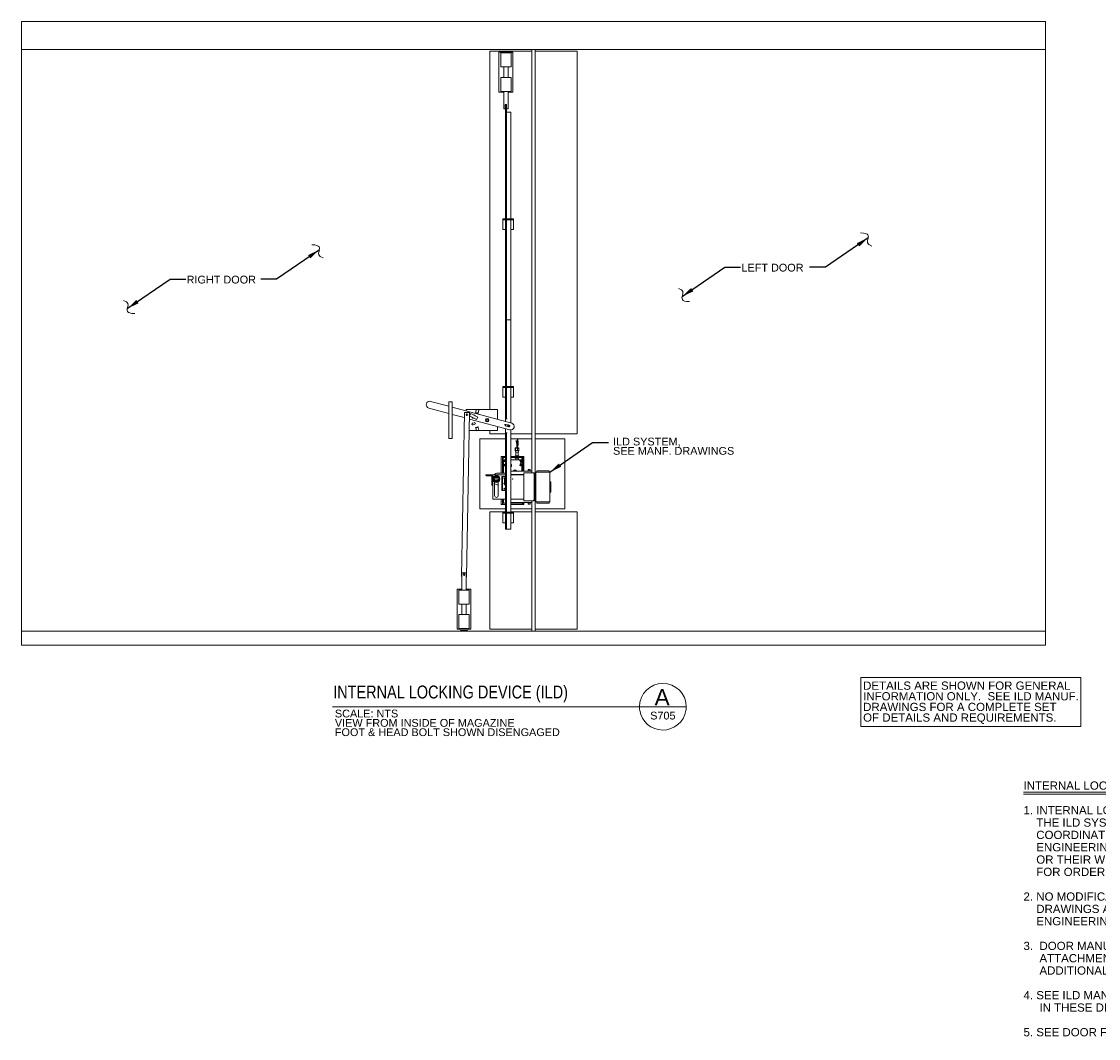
# Paper-space layout 'Layout1' of a CAD drawing. Header units: inches. Extents: x 5.5 to 32.4, y 1.5 to 19.6.
# Tile 1 of 6: x 5.5 to 21.9, y 4.2 to 19.6. Entities that reach past the tile are written whole.
import ezdxf

# ---------------------------------------------------------------- set-up
doc = ezdxf.new("R2010")
doc.units = ezdxf.units.IN
doc.header["$MEASUREMENT"] = 0
doc.layers.add('G-ANN-TTLB', color=7, linetype='Continuous', lineweight=0)
doc.layers.add('G-ANNO-TEXT', color=7, linetype='Continuous', lineweight=0)
doc.styles.add("1 1 2 1'-0", font='arial.ttf', dxfattribs={"height": 1})
doc.styles.add("1 1 2 1'-0_0", font='arial.ttf')
doc.styles.add("3 4 1'-0", font='arial.ttf', dxfattribs={"height": 2})
doc.styles.add('Style-Arial', font='arial.ttf')
doc.styles.add('SUBTITLE 4.7625', font='romans.shx', dxfattribs={"width": 0.8, "height": 187.5})
doc.styles.add('TITLE20', font='simplex.shx', dxfattribs={"height": 5000})
doc.dimstyles.new("1 1 2 1'-0", dxfattribs={"dimtxt": 1, "dimasz": 1.5, "dimexe": 0.5, "dimexo": 0.5, "dimgap": 0.5, "dimtad": 1, "dimdec": 4, "dimzin": 15, "dimdsep": 46, "dimlunit": 4, "dimtxsty": "1 1 2 1'-0", "dimblk": '_Oblique_0.3', "dimcen": 0.09, "dimadec": 4, "dimazin": 3, "dimtfac": 1, "dimtdec": 4, "dimtofl": 0, "dimtmove": 0, "dimatfit": 3, "dimfxl": 1, "dimfrac": 2, "dimtolj": 1, "dimtzin": 15, "dimarcsym": 0})

# ---------------------------------------------------------------- blocks, each defined once
blk = doc.blocks.new('_Oblique_0.3')
at = {"color": 0, "linetype": 'ByBlock', "lineweight": -2}
for p, q in [((0, 0), (-1, 0)), ((0.5, 0.167), (-0.5, -0.167))]:
    blk.add_line(p, q, dxfattribs=at)

psp = doc.layouts.get("Layout1")

# ---------------------------------------------------------------- linework, layer by layer
at = {"layer": 'G-ANN-TTLB', "color": 7, "linetype": 'Continuous', "lineweight": 13}
psp.add_line((10.21, 9.208), (15.587, 9.208), dxfattribs=at)
at = {"layer": 'G-ANN-TTLB', "color": 7, "linetype": 'Continuous', "lineweight": 0}
for start, end in [(0, 180), (180, 188.8692), (350.5695, 0), (188.8692, 350.5695)]:
    psp.add_arc((15.232, 9.208), 0.355, start, end, dxfattribs=at)
at = {"layer": 'G-ANNO-TEXT', "color": 7, "linetype": 'Continuous'}
for p, q in [((5.482, 19.629), (21.048, 19.629)), ((5.482, 19.589), (5.482, 19.629)), ((5.482, 19.242), (5.482, 19.589)), ((21.048, 19.589), (21.048, 19.629)), ((21.048, 19.242), (21.048, 19.589)), ((5.482, 19.204), (5.482, 19.242)), ((5.482, 19.204), (21.048, 19.204)), ((5.482, 10.359), (5.482, 19.204)), ((12.601, 19.178), (12.601, 13.726)), ((13.238, 19.178), (12.601, 19.178)), ((12.74, 19.164), (12.74, 18.553)), ((12.953, 19.164), (12.74, 19.164)), ((12.953, 18.553), (12.953, 19.164)), ((13.238, 19.204), (13.238, 19.178)), ((13.238, 13.36), (13.238, 19.178)), ((13.291, 19.178), (13.291, 19.204)), ((13.291, 19.178), (13.291, 13.36)), ((13.929, 19.178), (13.291, 19.178)), ((13.929, 13.36), (13.929, 19.178)), ((21.048, 19.204), (21.048, 19.242)), ((21.048, 19.204), (21.048, 10.359)), ((12.767, 19.117), (12.767, 19.151)), ((12.767, 19.151), (12.926, 19.151)), ((12.767, 18.972), (12.767, 19.117)), ((12.83, 19.152), (12.828, 19.151)), ((12.83, 19.152), (12.847, 19.152)), ((12.847, 19.152), (12.863, 19.152)), ((12.865, 19.151), (12.863, 19.152)), ((12.926, 19.117), (12.926, 19.151)), ((12.926, 18.972), (12.926, 19.117)), ((12.767, 18.938), (12.767, 18.972)), ((12.767, 18.938), (12.926, 18.938)), ((12.813, 18.938), (12.813, 18.779)), ((12.88, 18.779), (12.88, 18.938)), ((12.926, 18.938), (12.926, 18.972)), ((12.767, 18.746), (12.767, 18.779)), ((12.767, 18.779), (12.926, 18.779)), ((12.767, 18.6), (12.767, 18.746)), ((12.926, 18.746), (12.926, 18.779)), ((12.926, 18.6), (12.926, 18.746)), ((12.74, 18.553), (12.813, 18.553)), ((12.767, 18.567), (12.767, 18.6)), ((12.767, 18.567), (12.926, 18.567)), ((12.813, 18.567), (12.813, 18.337)), ((12.88, 18.337), (12.88, 18.567)), ((12.88, 18.553), (12.953, 18.553)), ((12.926, 18.567), (12.926, 18.6)), ((12.836, 18.369), (12.856, 18.369)), ((12.836, 18.302), (12.836, 18.369)), ((12.84, 18.359), (12.84, 16.628)), ((12.84, 18.359), (12.843, 18.359)), ((12.843, 18.359), (12.853, 18.359)), ((12.853, 18.359), (12.853, 16.628)), ((12.856, 18.369), (12.856, 18.302)), ((12.813, 18.314), (12.813, 18.302)), ((12.836, 18.302), (12.813, 18.302)), ((12.815, 18.326), (12.815, 18.327)), ((12.815, 18.325), (12.815, 18.326)), ((12.863, 18.253), (12.853, 18.253)), ((12.88, 18.302), (12.856, 18.302)), ((12.909, 18.253), (12.863, 18.253)), ((12.878, 18.327), (12.878, 18.326)), ((12.878, 18.326), (12.878, 18.325)), ((12.88, 18.302), (12.88, 18.314)), ((12.919, 18.253), (12.909, 18.253)), ((12.919, 18.253), (12.919, 16.628)), ((12.8, 16.628), (12.8, 16.624)), ((12.959, 16.628), (12.8, 16.628)), ((12.8, 16.624), (12.8, 16.614)), ((12.8, 16.614), (12.8, 16.604)), ((12.959, 16.614), (12.8, 16.614)), ((12.8, 16.604), (12.8, 16.478)), ((12.84, 16.614), (12.84, 14.078)), ((12.853, 16.614), (12.853, 14.078)), ((12.919, 16.614), (12.919, 14.078)), ((12.959, 16.628), (12.959, 16.624)), ((12.959, 16.624), (12.959, 16.614)), ((12.959, 16.614), (12.959, 16.604)), ((12.959, 16.604), (12.959, 16.478)), ((12.8, 16.478), (12.8, 16.468)), ((12.84, 16.468), (12.8, 16.468)), ((12.959, 16.468), (12.919, 16.468)), ((12.959, 16.478), (12.959, 16.468)), ((12.863, 15.094), (12.909, 15.094)), ((12.8, 14.078), (12.8, 14.074)), ((12.959, 14.078), (12.8, 14.078)), ((12.8, 14.074), (12.8, 14.064)), ((12.8, 14.064), (12.8, 14.054)), ((12.959, 14.064), (12.8, 14.064)), ((12.8, 14.054), (12.8, 13.928)), ((12.8, 13.928), (12.8, 13.918)), ((12.84, 13.918), (12.8, 13.918)), ((12.84, 14.064), (12.84, 13.587)), ((12.853, 14.064), (12.853, 13.587)), ((12.919, 14.064), (12.919, 13.525)), ((12.959, 13.918), (12.919, 13.918)), ((12.959, 14.078), (12.959, 14.074)), ((12.959, 14.074), (12.959, 14.064)), ((12.959, 14.064), (12.959, 14.054)), ((12.959, 14.054), (12.959, 13.928)), ((12.959, 13.928), (12.959, 13.918)), ((11.976, 13.778), (11.702, 13.851)), ((11.976, 13.845), (11.976, 13.779)), ((12.029, 13.845), (11.976, 13.845)), ((11.976, 13.779), (11.976, 13.354)), ((12.029, 13.845), (12.029, 13.779)), ((12.029, 13.779), (12.029, 13.354)), ((12.934, 13.521), (12.029, 13.764)), ((11.675, 13.749), (11.976, 13.668)), ((12.029, 13.654), (12.212, 13.605)), ((12.214, 13.683), (12.169, 11.186)), ((12.214, 13.683), (12.293, 13.681)), ((12.397, 13.726), (12.242, 13.726)), ((12.242, 13.726), (12.242, 13.707)), ((12.242, 13.653), (12.242, 13.644)), ((12.293, 13.681), (12.248, 11.185)), ((12.312, 13.667), (12.293, 13.632)), ((12.293, 13.632), (12.399, 13.575)), ((12.417, 13.61), (12.312, 13.667)), ((12.384, 13.675), (12.387, 13.688)), ((12.389, 13.674), (12.384, 13.675)), ((12.387, 13.688), (12.391, 13.701)), ((12.387, 13.688), (12.392, 13.687)), ((12.389, 13.674), (12.417, 13.667)), ((12.397, 13.727), (12.391, 13.701)), ((12.42, 13.679), (12.392, 13.687)), ((12.436, 13.716), (12.397, 13.727)), ((12.399, 13.575), (12.417, 13.61)), ((12.72, 13.726), (12.402, 13.726)), ((12.422, 13.665), (12.417, 13.667)), ((12.42, 13.679), (12.426, 13.678)), ((12.426, 13.678), (12.422, 13.665)), ((12.429, 13.691), (12.426, 13.678)), ((12.429, 13.691), (12.436, 13.716)), ((12.72, 13.578), (12.72, 13.726)), ((12.291, 13.583), (12.906, 13.419)), ((12.365, 13.528), (12.339, 13.521)), ((12.346, 13.494), (12.372, 13.501)), ((12.384, 13.457), (12.422, 13.467)), ((12.387, 13.444), (12.384, 13.457)), ((12.426, 13.454), (12.387, 13.444)), ((12.397, 13.406), (12.387, 13.444)), ((12.422, 13.467), (12.426, 13.454)), ((12.426, 13.454), (12.436, 13.416)), ((12.72, 13.407), (12.72, 13.468)), ((12.84, 13.587), (12.84, 13.546)), ((12.843, 13.587), (12.84, 13.587)), ((12.84, 13.502), (12.84, 13.479)), ((12.84, 13.479), (12.891, 13.466)), ((12.84, 13.436), (12.84, 13.375)), ((12.843, 13.587), (12.853, 13.587)), ((12.897, 13.488), (12.846, 13.502)), ((12.853, 13.587), (12.863, 13.587)), ((11.976, 13.287), (11.976, 13.354)), ((12.029, 13.287), (11.976, 13.287)), ((12.029, 13.287), (12.029, 13.354)), ((12.288, 13.407), (12.397, 13.407)), ((12.436, 13.416), (12.397, 13.406)), ((12.402, 13.407), (12.72, 13.407)), ((12.448, 13.281), (12.448, 12.218)), ((12.84, 13.281), (12.448, 13.281)), ((12.601, 13.407), (12.601, 13.36)), ((12.601, 13.36), (12.84, 13.36)), ((12.84, 13.375), (12.84, 12.165)), ((12.84, 13.375), (12.843, 13.375)), ((12.853, 13.375), (12.843, 13.375)), ((12.853, 13.375), (12.853, 12.165)), ((12.863, 13.375), (12.853, 13.375)), ((12.919, 13.417), (12.919, 12.165)), ((12.919, 13.36), (13.238, 13.36)), ((13.238, 13.281), (12.919, 13.281)), ((13.023, 13.279), (13.023, 13.281)), ((13.238, 13.36), (13.238, 13.281)), ((13.238, 12.792), (13.238, 13.281)), ((13.291, 13.36), (13.929, 13.36)), ((13.291, 13.281), (13.291, 13.36)), ((13.291, 13.281), (13.291, 12.218)), ((13.743, 13.281), (13.291, 13.281)), ((13.743, 12.218), (13.743, 13.281)), ((12.985, 13.141), (12.985, 13.107)), ((12.985, 13.141), (12.991, 13.141)), ((12.985, 13.107), (12.991, 13.107)), ((12.989, 13.143), (13.04, 13.143)), ((12.989, 13.143), (12.989, 13.141)), ((12.989, 13.107), (12.989, 13.104)), ((12.989, 13.104), (13.04, 13.104)), ((12.989, 13.104), (12.998, 13.078)), ((12.991, 13.141), (12.991, 13.107)), ((12.991, 13.141), (13.02, 13.141)), ((12.991, 13.107), (13.02, 13.107)), ((13.02, 13.141), (13.044, 13.141)), ((13.02, 13.141), (13.02, 13.107)), ((13.02, 13.107), (13.044, 13.107)), ((13.031, 13.078), (13.04, 13.104)), ((13.04, 13.141), (13.04, 13.143)), ((13.04, 13.104), (13.04, 13.107)), ((13.044, 13.141), (13.044, 13.107)), ((12.775, 13.016), (12.775, 12.76)), ((12.795, 13.016), (12.775, 13.016)), ((12.795, 13.016), (12.805, 13.016)), ((12.795, 13.006), (12.795, 13.016)), ((12.805, 13.016), (12.795, 13.006)), ((12.795, 13.006), (12.795, 12.996)), ((12.795, 12.996), (12.84, 12.996)), ((12.795, 12.76), (12.795, 12.996)), ((12.805, 13.016), (12.84, 13.016)), ((12.805, 12.996), (12.805, 12.76)), ((12.808, 12.949), (12.808, 12.76)), ((12.821, 12.951), (12.819, 12.945)), ((12.819, 12.945), (12.822, 12.941)), ((12.84, 12.963), (12.821, 12.963)), ((12.827, 12.951), (12.821, 12.951)), ((12.822, 12.941), (12.828, 12.941)), ((12.831, 12.947), (12.827, 12.951)), ((12.828, 12.941), (12.831, 12.947)), ((12.919, 13.016), (13.09, 13.016)), ((12.919, 12.996), (13.101, 12.996)), ((13.074, 12.963), (12.919, 12.963)), ((12.988, 13.022), (12.988, 13.018)), ((12.988, 12.995), (12.988, 12.991)), ((12.99, 13.023), (13.002, 13.023)), ((13.002, 12.99), (12.99, 12.99)), ((12.998, 13.078), (12.998, 13.023)), ((12.998, 13.078), (13.031, 13.078)), ((12.998, 12.99), (12.998, 12.963)), ((13.001, 13.022), (13.001, 13.018)), ((13.001, 12.995), (13.001, 12.991)), ((13.002, 13.023), (13.027, 13.023)), ((13.027, 12.99), (13.002, 12.99)), ((13.027, 13.023), (13.039, 13.023)), ((13.039, 12.99), (13.027, 12.99)), ((13.028, 13.022), (13.028, 13.018)), ((13.028, 12.995), (13.028, 12.991)), ((13.031, 13.023), (13.031, 13.078)), ((13.031, 12.963), (13.031, 12.99)), ((13.041, 13.022), (13.041, 13.018)), ((13.041, 12.995), (13.041, 12.991)), ((13.069, 12.952), (13.065, 12.947)), ((13.065, 12.947), (13.066, 12.942)), ((13.066, 12.942), (13.072, 12.941)), ((13.074, 12.95), (13.069, 12.952)), ((13.072, 12.941), (13.076, 12.945)), ((13.076, 12.945), (13.074, 12.95)), ((13.087, 12.792), (13.087, 12.949)), ((13.09, 13.016), (13.101, 13.016)), ((13.101, 13.006), (13.09, 13.016)), ((13.09, 12.792), (13.09, 12.996)), ((13.101, 13.016), (13.101, 12.792)), ((13.12, 13.016), (13.101, 13.016)), ((13.12, 12.792), (13.12, 13.016)), ((12.821, 12.888), (12.819, 12.882)), ((12.819, 12.882), (12.823, 12.878)), ((12.827, 12.888), (12.821, 12.888)), ((12.823, 12.878), (12.828, 12.878)), ((12.83, 12.884), (12.827, 12.888)), ((12.828, 12.878), (12.83, 12.884)), ((12.919, 12.792), (13.241, 12.792)), ((13.067, 12.888), (13.065, 12.882)), ((13.065, 12.882), (13.068, 12.878)), ((13.073, 12.888), (13.067, 12.888)), ((13.068, 12.878), (13.074, 12.878)), ((13.076, 12.884), (13.073, 12.888)), ((13.074, 12.878), (13.076, 12.884)), ((13.182, 12.797), (13.182, 12.792)), ((13.218, 12.797), (13.182, 12.797)), ((13.187, 12.817), (13.185, 12.816)), ((13.185, 12.816), (13.185, 12.797)), ((13.215, 12.816), (13.185, 12.816)), ((13.214, 12.817), (13.187, 12.817)), ((13.215, 12.816), (13.214, 12.817)), ((13.215, 12.797), (13.215, 12.816)), ((13.218, 12.792), (13.218, 12.797)), ((13.218, 12.792), (13.218, 12.797)), ((13.241, 12.792), (13.241, 12.766)), ((13.302, 12.776), (13.302, 12.325)), ((13.316, 12.776), (13.302, 12.776)), ((13.502, 12.796), (13.316, 12.796)), ((13.316, 12.776), (13.316, 12.796)), ((13.502, 12.776), (13.316, 12.776)), ((13.502, 12.776), (13.502, 12.796)), ((13.515, 12.776), (13.502, 12.776)), ((13.515, 12.325), (13.515, 12.776)), ((12.541, 12.731), (12.541, 12.735)), ((12.541, 12.735), (12.648, 12.735)), ((12.624, 12.721), (12.551, 12.721)), ((12.634, 12.585), (12.634, 12.711)), ((12.648, 12.735), (12.84, 12.735)), ((12.648, 12.735), (12.648, 12.575)), ((12.666, 12.688), (12.656, 12.669)), ((12.656, 12.669), (12.667, 12.651)), ((12.668, 12.691), (12.666, 12.688)), ((12.667, 12.651), (12.669, 12.648)), ((12.678, 12.71), (12.668, 12.691)), ((12.669, 12.648), (12.68, 12.63)), ((12.675, 12.625), (12.675, 12.419)), ((12.699, 12.71), (12.678, 12.71)), ((12.68, 12.63), (12.701, 12.631)), ((12.703, 12.71), (12.699, 12.71)), ((12.701, 12.631), (12.705, 12.631)), ((12.724, 12.711), (12.703, 12.71)), ((12.705, 12.631), (12.726, 12.631)), ((12.735, 12.693), (12.724, 12.711)), ((12.725, 12.76), (12.84, 12.76)), ((12.726, 12.631), (12.736, 12.65)), ((12.73, 12.419), (12.73, 12.625)), ((12.737, 12.69), (12.735, 12.693)), ((12.736, 12.65), (12.738, 12.653)), ((12.748, 12.672), (12.737, 12.69)), ((12.738, 12.653), (12.748, 12.672)), ((12.783, 12.71), (12.783, 12.498)), ((12.783, 12.71), (12.786, 12.71)), ((12.786, 12.71), (12.796, 12.71)), ((12.796, 12.71), (12.796, 12.498)), ((12.796, 12.71), (12.806, 12.71)), ((12.806, 12.71), (12.84, 12.71)), ((12.826, 12.69), (12.84, 12.691)), ((12.826, 12.584), (12.826, 12.69)), ((13.117, 12.739), (12.919, 12.739)), ((12.919, 12.735), (13.117, 12.735)), ((13.087, 12.735), (13.087, 12.739)), ((13.101, 12.739), (13.101, 12.735)), ((13.117, 12.753), (13.117, 12.766)), ((13.117, 12.766), (13.277, 12.766)), ((13.117, 12.753), (13.117, 12.354)), ((13.277, 12.766), (13.263, 12.753)), ((13.277, 12.766), (13.277, 12.341)), ((13.515, 12.63), (13.515, 12.471)), ((13.515, 12.63), (13.528, 12.63)), ((13.528, 12.63), (13.528, 12.471)), ((12.648, 12.575), (12.644, 12.575)), ((12.648, 12.575), (12.648, 12.381)), ((12.73, 12.581), (12.725, 12.581)), ((12.783, 12.498), (12.786, 12.498)), ((12.786, 12.498), (12.796, 12.498)), ((12.796, 12.498), (12.806, 12.498)), ((12.806, 12.498), (12.84, 12.498)), ((12.826, 12.584), (12.84, 12.584)), ((13.515, 12.471), (13.528, 12.471)), ((12.648, 12.367), (12.648, 12.381)), ((12.84, 12.367), (12.648, 12.367)), ((12.775, 12.367), (12.775, 12.286)), ((12.775, 12.286), (12.795, 12.286)), ((12.795, 12.306), (12.795, 12.367)), ((12.795, 12.306), (12.84, 12.306)), ((12.795, 12.306), (12.795, 12.296)), ((12.795, 12.286), (12.795, 12.296)), ((12.795, 12.296), (12.805, 12.286)), ((12.805, 12.286), (12.795, 12.286)), ((12.805, 12.286), (12.84, 12.286)), ((12.808, 12.306), (12.808, 12.367)), ((13.117, 12.367), (12.919, 12.367)), ((12.919, 12.314), (13.241, 12.314)), ((12.919, 12.306), (13.101, 12.306)), ((12.919, 12.286), (13.09, 12.286)), ((13.047, 12.306), (13.047, 12.314)), ((13.087, 12.306), (13.087, 12.314)), ((13.09, 12.286), (13.101, 12.296)), ((13.101, 12.286), (13.09, 12.286)), ((13.101, 12.314), (13.101, 12.286)), ((13.101, 12.286), (13.12, 12.286)), ((13.117, 12.341), (13.117, 12.354)), ((13.277, 12.341), (13.117, 12.341)), ((13.12, 12.286), (13.12, 12.314)), ((13.182, 12.314), (13.182, 12.309)), ((13.218, 12.309), (13.182, 12.309)), ((13.185, 12.309), (13.185, 12.291)), ((13.185, 12.291), (13.187, 12.289)), ((13.185, 12.291), (13.202, 12.291)), ((13.187, 12.289), (13.201, 12.289)), ((13.201, 12.289), (13.214, 12.289)), ((13.202, 12.291), (13.215, 12.291)), ((13.214, 12.289), (13.215, 12.291)), ((13.215, 12.291), (13.215, 12.309)), ((13.218, 12.309), (13.218, 12.314)), ((13.218, 12.309), (13.218, 12.314)), ((13.238, 12.218), (13.238, 12.314)), ((13.241, 12.314), (13.241, 12.341)), ((13.277, 12.341), (13.263, 12.354)), ((13.302, 12.325), (13.316, 12.325)), ((13.502, 12.325), (13.316, 12.325)), ((13.316, 12.325), (13.316, 12.305)), ((13.502, 12.305), (13.316, 12.305)), ((13.502, 12.325), (13.515, 12.325)), ((13.502, 12.325), (13.502, 12.305)), ((12.448, 12.218), (12.84, 12.218)), ((12.601, 12.172), (12.601, 10.385)), ((12.84, 12.172), (12.601, 12.172)), ((12.8, 12.165), (12.8, 12.162)), ((12.959, 12.165), (12.8, 12.165)), ((12.8, 12.162), (12.8, 12.152)), ((12.8, 12.152), (12.8, 12.142)), ((12.959, 12.152), (12.8, 12.152)), ((12.8, 12.142), (12.8, 12.016)), ((12.84, 12.152), (12.84, 11.907)), ((12.853, 12.152), (12.853, 11.907)), ((12.919, 12.218), (13.238, 12.218)), ((13.238, 12.172), (12.919, 12.172)), ((12.919, 12.152), (12.919, 11.907)), ((12.959, 12.165), (12.959, 12.162)), ((12.959, 12.162), (12.959, 12.152)), ((12.959, 12.152), (12.959, 12.142)), ((12.959, 12.142), (12.959, 12.016)), ((13.238, 12.218), (13.238, 12.172)), ((13.238, 10.385), (13.238, 12.172)), ((13.291, 12.218), (13.743, 12.218)), ((13.291, 12.172), (13.291, 12.218)), ((13.929, 12.172), (13.291, 12.172)), ((13.291, 12.172), (13.291, 10.385)), ((13.929, 10.385), (13.929, 12.172)), ((12.8, 12.016), (12.8, 12.006)), ((12.84, 12.006), (12.8, 12.006)), ((12.959, 12.006), (12.919, 12.006)), ((12.959, 12.016), (12.959, 12.006)), ((12.84, 11.907), (12.843, 11.907)), ((12.843, 11.907), (12.853, 11.907)), ((12.853, 11.907), (12.863, 11.907)), ((12.863, 11.907), (12.909, 11.907)), ((12.909, 11.907), (12.919, 11.907)), ((12.169, 11.186), (12.177, 11.186)), ((12.177, 11.176), (12.176, 11.176)), ((12.176, 11.176), (12.176, 10.983)), ((12.177, 11.242), (12.177, 11.176)), ((12.177, 11.242), (12.241, 11.242)), ((12.177, 11.176), (12.177, 11.186)), ((12.241, 11.176), (12.241, 11.242)), ((12.241, 11.185), (12.241, 11.176)), ((12.241, 11.185), (12.248, 11.185)), ((12.242, 11.176), (12.241, 11.176)), ((12.242, 10.983), (12.242, 11.176)), ((12.103, 10.996), (12.103, 10.385)), ((12.176, 10.996), (12.103, 10.996)), ((12.129, 10.95), (12.129, 10.983)), ((12.129, 10.983), (12.289, 10.983)), ((12.315, 10.996), (12.242, 10.996)), ((12.289, 10.95), (12.289, 10.983)), ((12.315, 10.385), (12.315, 10.996)), ((12.129, 10.804), (12.129, 10.95)), ((12.289, 10.804), (12.289, 10.95)), ((12.129, 10.77), (12.129, 10.804)), ((12.129, 10.77), (12.289, 10.77)), ((12.176, 10.77), (12.176, 10.611)), ((12.242, 10.611), (12.242, 10.77)), ((12.289, 10.77), (12.289, 10.804)), ((12.129, 10.578), (12.129, 10.611)), ((12.129, 10.611), (12.289, 10.611)), ((12.129, 10.432), (12.129, 10.578)), ((12.289, 10.578), (12.289, 10.611)), ((12.289, 10.432), (12.289, 10.578)), ((5.482, 10.359), (21.048, 10.359)), ((5.482, 10.319), (5.482, 10.359)), ((5.482, 10.184), (5.482, 10.319)), ((12.103, 10.385), (12.315, 10.385)), ((12.129, 10.399), (12.129, 10.432)), ((12.129, 10.399), (12.289, 10.399)), ((12.156, 10.365), (12.156, 10.359)), ((12.156, 10.365), (12.262, 10.365)), ((12.186, 10.399), (12.192, 10.392)), ((12.226, 10.392), (12.192, 10.392)), ((12.226, 10.392), (12.232, 10.399)), ((12.262, 10.359), (12.262, 10.365)), ((12.289, 10.399), (12.289, 10.432)), ((12.601, 10.385), (13.238, 10.385)), ((13.238, 10.385), (13.238, 10.359)), ((13.291, 10.385), (13.929, 10.385)), ((13.291, 10.359), (13.291, 10.385)), ((21.048, 10.319), (21.048, 10.359)), ((21.048, 10.184), (21.048, 10.319)), ((5.482, 10.146), (5.482, 10.184)), ((21.048, 10.146), (21.048, 10.184)), ((5.482, 10.146), (21.048, 10.146))]:
    psp.add_line(p, q, dxfattribs=at)
at = {"layer": 'G-ANNO-TEXT', "color": 7, "linetype": 'Continuous', "lineweight": 0}
for p, q in [((20.717, 7.909), (24.237, 7.909)), ((20.717, 7.879), (24.237, 7.879))]:
    psp.add_line(p, q, dxfattribs=at)
at = {"layer": 'G-ANNO-TEXT', "color": 7, "linetype": 'Continuous', "flags": 128}
for points in [[(12.813, 18.337), (12.813, 18.337), (12.814, 18.336), (12.814, 18.334), (12.815, 18.331), (12.815, 18.328), (12.815, 18.324), (12.815, 18.32), (12.814, 18.317), (12.814, 18.315), (12.813, 18.314), (12.813, 18.314)], [(12.88, 18.314), (12.88, 18.314), (12.879, 18.315), (12.879, 18.317), (12.878, 18.32), (12.878, 18.324), (12.878, 18.328), (12.878, 18.331), (12.879, 18.334), (12.879, 18.336), (12.88, 18.337), (12.88, 18.337)], [(13.024, 13.281), (13.023, 13.279), (13.023, 13.274), (13.022, 13.265), (13.02, 13.257), (13.019, 13.249), (13.017, 13.241), (13.016, 13.232), (13.014, 13.223), (13.014, 13.212), (13.013, 13.202), (13.013, 13.196), (13.013, 13.19), (13.013, 13.182), (13.013, 13.172), (13.013, 13.16), (13.013, 13.146), (13.013, 13.143)], [(13.018, 13.143), (13.018, 13.146), (13.017, 13.159), (13.017, 13.17), (13.017, 13.179), (13.017, 13.186), (13.017, 13.194), (13.018, 13.205), (13.019, 13.216), (13.02, 13.226), (13.021, 13.235), (13.023, 13.246), (13.025, 13.256), (13.027, 13.267), (13.027, 13.271), (13.028, 13.275), (13.028, 13.281)], [(13.018, 13.281), (13.019, 13.276), (13.021, 13.271), (13.022, 13.268)], [(13.02, 13.143), (13.021, 13.146), (13.024, 13.159), (13.026, 13.17), (13.028, 13.178), (13.029, 13.185), (13.03, 13.193), (13.032, 13.212), (13.033, 13.231), (13.031, 13.245), (13.029, 13.259), (13.027, 13.267)], [(13.001, 13.255), (13.001, 13.252), (13.003, 13.244), (13.005, 13.237), (13.006, 13.23), (13.008, 13.222), (13.009, 13.213), (13.01, 13.203), (13.01, 13.198), (13.011, 13.193), (13.011, 13.186), (13.011, 13.178), (13.011, 13.168), (13.011, 13.157), (13.01, 13.144), (13.01, 13.143)], [(13.014, 13.215), (13.014, 13.217), (13.012, 13.226), (13.01, 13.233), (13.009, 13.24), (13.007, 13.248), (13.006, 13.252), (13.006, 13.256)], [(13.025, 13.256), (13.026, 13.251), (13.028, 13.237), (13.028, 13.221), (13.027, 13.205), (13.025, 13.191), (13.024, 13.185), (13.023, 13.178), (13.021, 13.169), (13.019, 13.158), (13.018, 13.153)], [(12.99, 13.023), (12.989, 13.023), (12.989, 13.023), (12.988, 13.023), (12.988, 13.023), (12.988, 13.023), (12.988, 13.022), (12.988, 13.022), (12.988, 13.022)], [(12.988, 13.018), (12.988, 13.018), (12.988, 13.017), (12.988, 13.017), (12.988, 13.017), (12.988, 13.017), (12.989, 13.017), (12.989, 13.016), (12.989, 13.016), (12.99, 13.016)], [(12.99, 12.996), (12.989, 12.996), (12.989, 12.996), (12.988, 12.996), (12.988, 12.996), (12.988, 12.996), (12.988, 12.995), (12.988, 12.995), (12.988, 12.995)], [(12.988, 12.991), (12.988, 12.991), (12.988, 12.991), (12.988, 12.99), (12.988, 12.99), (12.988, 12.99), (12.989, 12.99), (12.989, 12.99), (12.989, 12.99), (12.99, 12.99)], [(13.002, 13.023), (13.002, 13.023), (13.002, 13.023), (13.001, 13.023), (13.001, 13.023), (13.001, 13.023), (13.001, 13.022), (13.001, 13.022), (13.001, 13.022)], [(13.001, 13.018), (13.001, 13.018), (13.001, 13.017), (13.001, 13.017), (13.001, 13.017), (13.001, 13.017), (13.001, 13.017), (13.002, 13.016), (13.002, 13.016), (13.002, 13.016)], [(13.002, 12.996), (13.002, 12.996), (13.002, 12.996), (13.001, 12.996), (13.001, 12.996), (13.001, 12.996), (13.001, 12.995), (13.001, 12.995), (13.001, 12.995)], [(13.001, 12.991), (13.001, 12.991), (13.001, 12.991), (13.001, 12.99), (13.001, 12.99), (13.001, 12.99), (13.001, 12.99), (13.002, 12.99), (13.002, 12.99), (13.002, 12.99)], [(13.028, 13.022), (13.027, 13.022), (13.027, 13.022), (13.027, 13.022), (13.027, 13.023), (13.027, 13.023), (13.027, 13.023), (13.027, 13.023), (13.027, 13.023), (13.027, 13.023)], [(13.028, 13.018), (13.027, 13.018), (13.027, 13.017), (13.027, 13.017), (13.027, 13.017), (13.027, 13.017), (13.027, 13.016), (13.027, 13.016), (13.027, 13.016)], [(13.028, 12.995), (13.027, 12.995), (13.027, 12.995), (13.027, 12.996), (13.027, 12.996), (13.027, 12.996), (13.027, 12.996), (13.027, 12.996), (13.027, 12.996), (13.027, 12.996)], [(13.028, 12.991), (13.027, 12.991), (13.027, 12.99), (13.027, 12.99), (13.027, 12.99), (13.027, 12.99), (13.027, 12.99), (13.027, 12.99), (13.027, 12.99)], [(13.041, 13.022), (13.041, 13.022), (13.041, 13.022), (13.041, 13.022), (13.04, 13.023), (13.04, 13.023), (13.04, 13.023), (13.04, 13.023), (13.039, 13.023), (13.039, 13.023)], [(13.039, 13.016), (13.039, 13.016), (13.04, 13.016), (13.04, 13.017), (13.04, 13.017), (13.04, 13.017), (13.041, 13.017), (13.041, 13.018), (13.041, 13.018)], [(13.041, 12.995), (13.041, 12.995), (13.041, 12.995), (13.041, 12.996), (13.04, 12.996), (13.04, 12.996), (13.04, 12.996), (13.04, 12.996), (13.039, 12.996), (13.039, 12.996)], [(13.039, 12.99), (13.039, 12.99), (13.04, 12.99), (13.04, 12.99), (13.04, 12.99), (13.04, 12.99), (13.041, 12.99), (13.041, 12.991), (13.041, 12.991)]]:
    psp.add_lwpolyline(points, dxfattribs=at)
at = {"layer": 'G-ANNO-TEXT', "color": 7, "linetype": 'Continuous', "lineweight": 13, "flags": 128}
psp.add_lwpolyline([(18.243, 9.653), (21.586, 9.653), (21.586, 8.905), (18.243, 8.905), (18.243, 9.653)], close=True, dxfattribs=at)
at = {"layer": 'G-ANNO-TEXT', "color": 7, "linetype": 'Continuous'}
for centre, radius in [((12.253, 13.649), 0.0117), ((12.561, 13.566), 0.0266), ((12.561, 13.566), 0.0266), ((12.561, 13.566), 0.0141), ((12.879, 13.481), 0.0117), ((12.825, 12.946), 0.0104), ((12.825, 12.946), 0.00996), ((12.825, 12.946), 0.00837), ((13.07, 12.946), 0.0104), ((13.07, 12.946), 0.00996), ((13.07, 12.946), 0.00837), ((12.825, 12.883), 0.0116), ((12.825, 12.883), 0.00996), ((12.825, 12.883), 0.00837), ((13.07, 12.883), 0.0116), ((13.07, 12.883), 0.00996), ((13.07, 12.883), 0.00837), ((13.07, 12.915), 0.00507), ((13.07, 12.915), 0.00489), ((12.702, 12.671), 0.0531), ((12.702, 12.671), 0.0266), ((12.702, 12.671), 0.025), ((12.823, 12.524), 0.00744), ((12.209, 11.219), 0.013), ((12.209, 11.219), 0.0114)]:
    psp.add_circle(centre, radius, dxfattribs=at)
for centre, radius, start, end in [((11.688, 13.8), 0.0531, 75, 255), ((12.355, 13.621), 0.0266, 200.2147, 283.0339), ((12.355, 13.621), 0.0266, 20.2147, 103.0339), ((12.343, 13.508), 0.0141, 105, 285), ((12.368, 13.515), 0.0141, 285, 105), ((12.843, 13.491), 0.0117, 75, 255), ((12.894, 13.477), 0.0117, 255, 75), ((12.92, 13.47), 0.0531, 255, 75), ((12.821, 12.949), 0.0133, 90, 180), ((13.074, 12.949), 0.0133, 0, 90), ((12.911, 12.878), 0.0216, 293.6089, 66.3911), ((12.911, 12.878), 0.0215, 293.7016, 66.2984), ((12.911, 12.878), 0.0199, 295.7273, 64.2727), ((12.911, 12.885), 0.00996, 330.3813, 29.6187), ((12.984, 12.791), 0.0216, 4.9332, 175.0668), ((12.984, 12.791), 0.0215, 4.9515, 175.0485), ((12.984, 12.791), 0.0199, 5.3482, 174.6518), ((12.984, 12.797), 0.00996, 330.6156, 209.3844), ((12.551, 12.731), 0.0101, 180, 270), ((12.624, 12.711), 0.0101, 0, 90), ((12.702, 12.671), 0.0399, 154.1615, 208.8508), ((12.725, 12.671), 0.0896, 90, 134.5123), ((12.702, 12.671), 0.0399, 94.1433, 148.8508), ((12.702, 12.671), 0.0399, 214.1615, 268.869), ((12.702, 12.671), 0.0399, 34.1615, 88.869), ((12.702, 12.671), 0.0399, 274.1433, 328.8508), ((12.702, 12.671), 0.0399, 334.1615, 28.8508), ((12.823, 12.684), 0.00744, 59.5263, 300.4737), ((12.823, 12.604), 0.00744, 59.5263, 300.4737), ((12.948, 12.671), 0.0896, 45.4877, 49.8631), ((12.644, 12.585), 0.0101, 180, 270), ((12.725, 12.671), 0.0896, 235.6452, 270), ((12.702, 12.419), 0.0274, 180, 0)]:
    psp.add_arc(centre, radius, start, end, dxfattribs=at)
at = {"layer": 'G-ANNO-TEXT', "color": 7, "linetype": 'Continuous', "lineweight": 0}
for points in [[(18.411, 16.215), (18.328, 16.24), (18.349, 16.314), (18.373, 16.415), (18.239, 16.415)], [(10.066, 16.033), (9.983, 16.058), (10.004, 16.132), (10.029, 16.233), (9.895, 16.233)], [(15.468, 15.569), (15.551, 15.544), (15.53, 15.47), (15.505, 15.37), (15.639, 15.37)], [(7.034, 15.387), (7.116, 15.362), (7.095, 15.288), (7.071, 15.188), (7.205, 15.188)]]:
    psp.add_open_spline(points, degree=3, dxfattribs=at)
at = {"layer": 'G-ANNO-TEXT', "color": 7, "linetype": 'Continuous'}
for p in [(13.218, 12.797), (12.702, 12.671), (12.948, 12.67), (13.218, 12.309)]:
    psp.add_point(p, dxfattribs=at)

# ---------------------------------------------------------------- texts
at = {"layer": 'G-ANN-TTLB', "color": 7, "linetype": 'Continuous', "lineweight": 0, "line_spacing_factor": 0.72, "style": 'TITLE20'}
for s, insert, char_height, attachment_point in [('\\fArial|b0|i0|c00|p39;LEFT DOOR', (16.427, 15.945), 0.11811, 1), ('\\fArial|b0|i0|c00|p39;RIGHT DOOR', (7.992, 15.763), 0.11811, 1), ('\\fArial|b0|i0|c00|p39;ILD SYSTEM,\\PSEE MANF. DRAWINGS', (14.475, 13.3), 0.11811, 1), ('\\fArial|b0|i0|c00|p39;A', (15.221, 9.352), 0.24606, 5), ('\\fArial|b0|i0|c00|p39;SCALE: NTS\\PVIEW FROM INSIDE OF MAGAZINE\\PFOOT & HEAD BOLT SHOWN DISENGAGED', (10.246, 9.163), 0.11811, 1), ('\\fArial|b0|i0|c00|p39;S705', (15.232, 9.012), 0.11811, 8)]:
    psp.add_mtext(s, dxfattribs=dict(at, insert=insert, char_height=char_height, attachment_point=attachment_point))
at = {"layer": 'G-ANN-TTLB', "color": 7, "linetype": 'Continuous', "lineweight": 13, "insert": (10.22, 9.274), "char_height": 0.19685, "attachment_point": 7, "line_spacing_factor": 0.72, "style": 'SUBTITLE 4.7625'}
psp.add_mtext('\\fArial|b0|i0|c00|p39;INTERNAL LOCKING DEVICE (ILD)\\P', dxfattribs=at)
at = {"layer": 'G-ANNO-TEXT', "color": 7, "insert": (18.277, 9.591), "char_height": 0.125, "attachment_point": 1, "line_spacing_factor": 0.776524, "style": "3 4 1'-0"}
psp.add_mtext('DETAILS ARE SHOWN FOR GENERAL\\PINFORMATION ONLY.  SEE ILD MANUF.\\PDRAWINGS FOR A COMPLETE SET\\POF DETAILS AND REQUIREMENTS.', dxfattribs=at)
at = {"layer": 'G-ANNO-TEXT', "insert": (20.715, 8.071), "char_height": 0.125, "attachment_point": 1, "line_spacing_factor": 0.9, "style": 'Style-Arial'}
psp.add_mtext('INTERNAL LOCKING DEVICE (ILD) NOTES:\\P\\P1. INTERNAL LOCKING DEVICE IS A U.S. GOVERNMENT DESIGNED AND PATENTED LOCKING SYSTEM.\\P    THE ILD SYSTEM SHALL BE PURCHASED FROM A GOVERNMENT APPROVED ILD MANUFACTURER WITH\\P    COORDINATION OF NAVAL FACILITIES ENGINEERING SERVICE CENTER (NAVFAC ESC) SECURITY \\P    ENGINEERING DIVISION.  CONTACT CAN BE MADE VIA PHONE BY CALLING 805-982-1212\\P    OR THEIR WEBSITE (\\fTimes New Roman|b0|i0|c00|p23;\\C250;\\c0;https://portal.navfac.navy.mil/portal/page/portal/navfac/navfac_ww_pp/navfac_nfesc_pp/locks/) \\P\\fArial|b0|i0|c00|p39;\\C256;    FOR ORDERING INFORMATION. \\P\\P2. NO MODIFICATIONS AND/OR DEVIATIONS TO THE DOOR CONSTRUCTION SHOWN IN THE STANDARD\\P    DRAWINGS ARE PERMITTED TO ACCOMMODATE THE ILD UNLESS APPROVED BY THE U.S. ARMY \\P    ENGINEERING AND SUPPORT CENTER, HUNTSVILLE (STRUCTURAL BRANCH).  \\P\\P3.  DOOR MANUFACTURER WILL COORDINATE WITH THE GOVERNMENT ON INSTALLATION AND\\P     ATTACHMENT DETAILS OF THE ILD AND PROVIDE THE NECESSARY STIFFENERS AND\\P     ADDITIONAL FRAMING (IF REQUIRED) TO ACCOMMODATE THE ILD.\\P\\P4. SEE ILD MANUFACTURERS INSTALLATION DRAWINGS FOR ADDITIONAL INFORMATION NOT SHOWN \\P     IN THESE DRAWINGS.\\P\\P5. SEE DOOR FRAME AND DOOR DETAILS ON SHEETS S701(A) - S704(A).', dxfattribs=at)

# ---------------------------------------------------------------- leaders
at = {"layer": 'G-ANNO-TEXT', "color": 7, "linetype": 'Continuous', "lineweight": 0}
for points in [[(18.354, 16.34), (17.704, 15.892), (17.464, 15.892)], [(10.01, 16.158), (9.359, 15.71), (9.119, 15.71)], [(15.524, 15.445), (16.175, 15.892), (16.415, 15.892)], [(7.09, 15.263), (7.74, 15.71), (7.98, 15.71)], [(13.515, 12.776), (14.165, 13.224), (14.405, 13.224)]]:
    psp.add_leader(points, dimstyle="1 1 2 1'-0", override={"dimtxt": 0.125, "dimasz": 0.1875, "dimgap": 0.125, "dimtxsty": "1 1 2 1'-0_0"}, dxfattribs=at)

doc.saveas('drawing.dxf')
